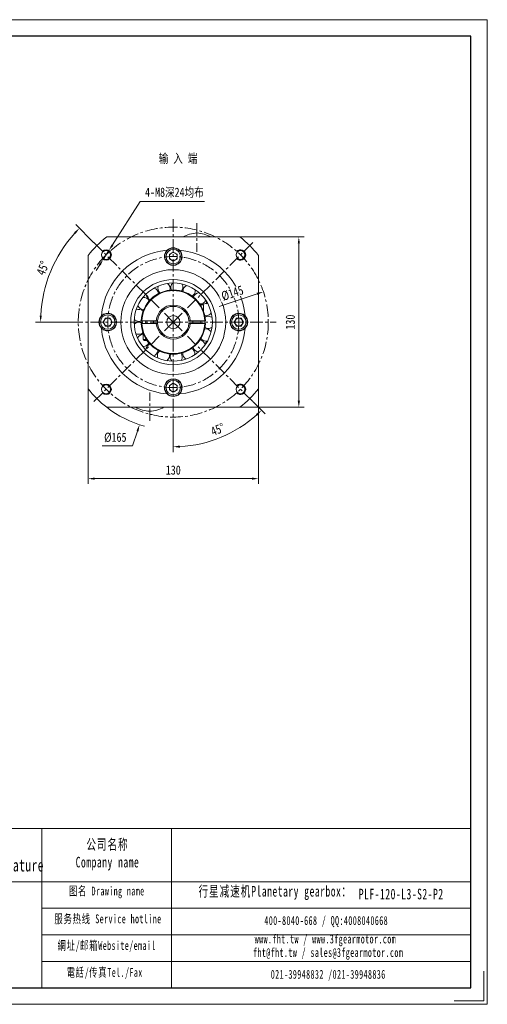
# Model space of a CAD drawing. Header units: millimetres. Extents: x -155 to 907, y -125 to 627.
# Tile 3 of 3: x 551 to 907, y -125 to 627. Entities that reach past the tile are written whole.
import ezdxf

# ---------------------------------------------------------------- set-up
doc = ezdxf.new("R2010")
doc.units = ezdxf.units.MM
doc.header["$LTSCALE"] = 1.5
doc.linetypes.add('CENTER', pattern=[10.16, 6.35, -1.27, 1.27, -1.27])
doc.layers.get('0').update_dxf_attribs({"lineweight": 18})
for name, color, linetype, lineweight in [('1轮廓实线层', 7, 'Continuous', 18), ('3中心线层', 1, 'CENTER', 18), ('7标注层', 4, 'Continuous', 18), ('SLD-0', 7, 'Continuous', 18), ('图框_外框线', 7, 'Continuous', 18)]:
    doc.layers.add(name, color=color, linetype=linetype, lineweight=lineweight)
doc.styles.add('PC_TEXTSTYLE', font='txt', dxfattribs={"width": 0.8})
doc.styles.add('TH_GBDIM', font='txt', dxfattribs={"width": 0.8})
doc.styles.add('标准', font='txt', dxfattribs={"width": 0.667})
doc.dimstyles.new('TH_GBDIM', dxfattribs={"dimscale": 2, "dimtxt": 3.5, "dimasz": 2.5, "dimexe": 2, "dimexo": 0, "dimgap": 1.5, "dimtad": 1, "dimdec": 1, "dimdsep": 46, "dimtxsty": 'TH_GBDIM', "dimcen": 2.5, "dimdle": 5, "dimclrd": 4, "dimclre": 4, "dimclrt": 3, "dimadec": 0, "dimazin": 2, "dimtfac": 0.714286, "dimtdec": 1, "dimtmove": 0, "dimatfit": 3, "dimfxl": 1, "dimtolj": 1, "dimarcsym": 0})

# ---------------------------------------------------------------- blocks, each defined once
blk = doc.blocks.new('*X17')
at = {"layer": '7标注层', "transparency": 16777216}
for points in [[(620.58, 455.28), (621.98, 454.39), (618.58, 450.62)], [(610.87, 440.12), (612.28, 439.22), (614.27, 443.88)]]:
    blk.add_hatch(color=4, dxfattribs=at).paths.add_polyline_path(points, flags=0)
at = {"layer": '7标注层', "color": 4, "transparency": 16777216}
for p, q in [((642.47, 487.94), (621.28, 454.83)), ((691.56, 487.94), (642.47, 487.94)), ((614.27, 443.88), (618.58, 450.62)), ((611.58, 439.67), (608.88, 435.46))]:
    blk.add_line(p, q, dxfattribs=at)
at = {"layer": '7标注层', "color": 3, "transparency": 16777216, "insert": (668.51, 494.71), "char_height": 7, "width": 94.2044, "attachment_point": 5, "style": 'TH_GBDIM'}
blk.add_mtext('4-M8深24均布', dxfattribs=at)
blk = doc.blocks.new('*X18')
at = {"layer": '7标注层', "transparency": 16777216}
for points in [[(762.63, 455.99), (764.3, 455.99), (763.46, 460.99)], [(762.63, 335.99), (764.3, 335.99), (763.46, 330.99)]]:
    blk.add_hatch(color=4, dxfattribs=at).paths.add_polyline_path(points, flags=0)
at = {"layer": '7标注层', "color": 4, "transparency": 16777216}
for p, q in [((718.5, 460.99), (767.46, 460.99)), ((763.46, 335.99), (763.46, 455.99)), ((718.5, 330.99), (767.46, 330.99))]:
    blk.add_line(p, q, dxfattribs=at)
at = {"layer": '7标注层', "color": 3, "transparency": 16777216, "insert": (756.96, 395.99), "char_height": 7, "width": 21.28, "attachment_point": 5, "rotation": 90, "style": 'TH_GBDIM'}
blk.add_mtext('130', dxfattribs=at)
blk = doc.blocks.new('*X19')
at = {"layer": '7标注层', "transparency": 16777216}
blk.add_hatch(color=4, dxfattribs=at).paths.add_polyline_path([(639.56, 313.13), (641.15, 312.61), (641.92, 317.62)], flags=0)
at = {"layer": '7标注层', "color": 4, "transparency": 16777216}
for p, q in [((667.69, 390.99), (667.69, 400.99)), ((662.69, 395.99), (672.69, 395.99)), ((636.61, 301.47), (640.35, 312.87)), ((613.34, 301.47), (636.61, 301.47))]:
    blk.add_line(p, q, dxfattribs=at)
blk.add_arc((667.69, 395.99), 82.5, 231.98772, 254.57158, dxfattribs=at)
at = {"layer": '7标注层', "color": 3, "transparency": 16777216, "insert": (623.47, 307.97), "char_height": 7, "width": 30.5511, "attachment_point": 5, "style": 'TH_GBDIM'}
blk.add_mtext('%%C165', dxfattribs=at)
blk = doc.blocks.new('*X20')
at = {"layer": '7标注层', "transparency": 16777216}
for points in [[(607.69, 277.34), (607.69, 275.68), (602.69, 276.51)], [(727.69, 277.34), (727.69, 275.68), (732.69, 276.51)]]:
    blk.add_hatch(color=4, dxfattribs=at).paths.add_polyline_path(points, flags=0)
at = {"layer": '7标注层', "color": 4, "transparency": 16777216}
for p, q in [((602.69, 345.18), (602.69, 272.51)), ((732.69, 345.18), (732.69, 272.51)), ((607.69, 276.51), (727.69, 276.51))]:
    blk.add_line(p, q, dxfattribs=at)
at = {"layer": '7标注层', "color": 3, "transparency": 16777216, "insert": (667.69, 283.01), "char_height": 7, "width": 21.28, "attachment_point": 5, "style": 'TH_GBDIM'}
blk.add_mtext('130', dxfattribs=at)
blk = doc.blocks.new('*X22')
at = {"transparency": 16777216}
for points in [[(592.04, 464.54), (593.25, 463.39), (596.09, 467.59)], [(567.39, 400.97), (565.73, 401.01), (566.44, 395.99)]]:
    blk.add_hatch(color=4, dxfattribs=at).paths.add_polyline_path(points, flags=0)
at = {"color": 4, "transparency": 16777216}
for p, q in [((606.89, 456.79), (593.26, 470.42)), ((589.19, 395.99), (562.44, 395.99))]:
    blk.add_line(p, q, dxfattribs=at)
blk.add_arc((667.69, 395.99), 101.26, 137.82949, 177.17051, dxfattribs=at)
at = {"color": 3, "transparency": 16777216, "insert": (568.14, 437.23), "char_height": 7, "width": 21.6051, "attachment_point": 5, "rotation": 67.5, "style": 'TH_GBDIM'}
blk.add_mtext('45%%D', dxfattribs=at)
blk = doc.blocks.new('*X29')
at = {"transparency": 16777216}
for points in [[(730.77, 325.87), (731.92, 324.66), (734.97, 328.71)], [(672.71, 300.14), (672.67, 301.81), (667.69, 300.84)]]:
    blk.add_hatch(color=4, dxfattribs=at).paths.add_polyline_path(points, flags=0)
at = {"color": 4, "transparency": 16777216}
for p, q in [((728.5, 335.18), (737.8, 325.88)), ((667.69, 317.49), (667.69, 296.84))]:
    blk.add_line(p, q, dxfattribs=at)
blk.add_arc((667.69, 395.99), 95.15, 273.01129, 311.98871, dxfattribs=at)
at = {"color": 3, "transparency": 16777216, "insert": (701.62, 314.09), "char_height": 7, "width": 25.1409, "attachment_point": 5, "rotation": 22.5, "style": 'TH_GBDIM'}
blk.add_mtext('45%%D', dxfattribs=at)
blk = doc.blocks.new('*X30')
at = {"layer": '7标注层', "transparency": 16777216}
blk.add_hatch(color=4, dxfattribs=at).paths.add_polyline_path([(731.39, 418.33), (731.92, 416.75), (736.4, 419.14)], flags=0)
at = {"layer": '7标注层', "color": 4, "transparency": 16777216}
blk.add_line((702.79, 407.81), (731.66, 417.54), dxfattribs=at)
at = {"layer": '7标注层', "color": 3, "transparency": 16777216, "insert": (712.78, 418.04), "char_height": 7, "width": 33.3477, "attachment_point": 5, "rotation": 18.6229, "style": 'TH_GBDIM'}
blk.add_mtext('%%C145', dxfattribs=at)

msp = doc.modelspace()

# ---------------------------------------------------------------- linework, layer by layer
at = {"color": 7, "linetype": 'Continuous', "lineweight": 15}
for p, q in [((718.498917, 460.988705), (616.88691, 460.988705)), ((602.692915, 446.794711), (602.692915, 345.182706)), ((664.692914, 447.720759), (667.692915, 449.45281)), ((664.692914, 444.256656), (664.692914, 447.720759)), ((667.692915, 442.524605), (664.692914, 444.256656)), ((667.692915, 449.45281), (670.692913, 447.720759)), ((670.692913, 444.256656), (667.692915, 442.524605)), ((670.692913, 447.720759), (670.692913, 444.256656)), ((732.692914, 345.182706), (732.692914, 446.794711)), ((687.798882, 409.988708), (689.942913, 409.988708)), ((690.692915, 409.238708), (688.300861, 409.238708)), ((690.692915, 409.238708), (690.692915, 404.42968)), ((614.228813, 395.988708), (615.960864, 398.988708)), ((615.960864, 398.988708), (619.424965, 398.988708)), ((619.424965, 398.988708), (621.157017, 395.988708)), ((645.022985, 405.620343), (645.166038, 405.621455)), ((714.228811, 395.988708), (715.960862, 398.988708)), ((715.960862, 398.988708), (719.424965, 398.988708)), ((719.424965, 398.988708), (721.157016, 395.988708)), ((615.960864, 392.988708), (614.228813, 395.988708)), ((619.424965, 392.988708), (615.960864, 392.988708)), ((621.157017, 395.988708), (619.424965, 392.988708)), ((654.731433, 396.988708), (643.713757, 396.988708)), ((643.713757, 394.988708), (654.731433, 394.988708)), ((646.692914, 396.988708), (646.692914, 394.988708)), ((652.692914, 396.988708), (652.692914, 394.988708)), ((691.67207, 396.988708), (680.654397, 396.988708)), ((680.654397, 394.988708), (691.67207, 394.988708)), ((682.692913, 396.988708), (682.692913, 394.988708)), ((688.692914, 396.988708), (688.692914, 394.988708)), ((715.960862, 392.988708), (714.228811, 395.988708)), ((719.424965, 392.988708), (715.960862, 392.988708)), ((721.157016, 395.988708), (719.424965, 392.988708)), ((644.692914, 387.547736), (644.692914, 382.738708)), ((644.286968, 377.490344), (644.806455, 377.457055)), ((644.692914, 382.738708), (647.084967, 382.738708)), ((647.586945, 381.988708), (645.442914, 381.988708)), ((664.692914, 347.720758), (667.692915, 349.452809)), ((664.692914, 344.256659), (664.692914, 347.720758)), ((667.692915, 349.452809), (670.692913, 347.720758)), ((670.692913, 347.720758), (670.692913, 344.256659)), ((667.692915, 342.524607), (664.692914, 344.256659)), ((670.692913, 344.256659), (667.692915, 342.524607)), ((616.88691, 330.988709), (718.498917, 330.988709))]:
    msp.add_line(p, q, dxfattribs=at)
msp.add_line((567.487096, 9.461013), (567.487096, -111.995432))
for points in [[(691.685358, 400.949819), (692.016924, 400.887107), (692.674546, 400.835003)], [(644.045175, 395.042383), (644.028714, 395.647076), (644.047384, 396.988708)], [(691.338444, 396.988708), (691.349065, 395.283259), (691.338444, 394.988708)]]:
    msp.add_lwpolyline(points, dxfattribs=at)
for centre, radius in [((667.692914, 445.988708), 6.5), ((667.692914, 445.988708), 5.5), ((616.427673, 447.25395), 3.4), ((718.958156, 447.25395), 3.4), ((667.692914, 395.988708), 40), ((667.692914, 395.988708), 32.5), ((667.692914, 395.988708), 29.833333), ((617.692914, 395.988708), 6.5), ((617.692914, 395.988708), 5.5), ((667.692914, 395.988708), 5), ((717.692914, 395.988708), 6.5), ((717.692914, 395.988708), 5.5), ((616.427673, 344.723466), 3.4), ((667.692914, 345.988708), 6.5), ((667.692914, 345.988708), 5.5), ((718.958156, 344.723466), 3.4)]:
    msp.add_circle(centre, radius, dxfattribs=at)
for centre, radius, start, end in [((667.692914, 395.988708), 82.5, 128.012279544, 141.987720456), ((686.868338, 439.016356), 25, 92.694866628, 118.49075525), ((684.51749, 439.016356), 25, 61.50924475, 87.305133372), ((667.692914, 395.988708), 82.5, 38.012279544, 51.987720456), ((667.692914, 445.988708), 6.75, 45.257520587, 134.742479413), ((667.692914, 395.988708), 55, 94.955981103, 175.044018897), ((667.692914, 445.988708), 6.75, 134.742479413, 45.257520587), ((667.692914, 445.988708), 3, 120, 180), ((667.692914, 445.988708), 3, 180, 240), ((667.692914, 445.988708), 3, 60, 120), ((667.692914, 445.988708), 3, 240, 300), ((667.692914, 445.988708), 3, 0, 60), ((667.692914, 445.988708), 3, 300, 0), ((667.692914, 395.988708), 55, 4.955981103, 85.044018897), ((651.737033, 417.458975), 4.625, 3.081319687, 74.835183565), ((660.570453, 421.773065), 4.625, 157.224985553, 228.978849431), ((660.570453, 421.773065), 4.625, 341.904849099, 53.658712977), ((670.365801, 422.604834), 4.625, 136.048514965, 207.802378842), ((670.365801, 422.604834), 4.625, 320.728378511, 32.482242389), ((679.800161, 419.841949), 4.625, 114.872044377, 186.625908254), ((667.692914, 395.988708), 24.5, 2.339253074, 177.660746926), ((667.692914, 395.988708), 24, 2.388015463, 177.611984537), ((645.058543, 410.245206), 4.625, 24.257790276, 96.011654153), ((651.737033, 417.458975), 4.625, 178.401456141, 250.155320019), ((679.800161, 419.841949), 4.625, 299.551907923, 11.305771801), ((687.59937, 413.85755), 4.625, 93.695573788, 165.449437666), ((645.058543, 410.245206), 4.625, 199.577926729, 269.559496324), ((667.692914, 395.988708), 13, 4.411725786, 175.588274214), ((667.692914, 395.988708), 12, 4.780191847, 175.219808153), ((689.942914, 409.238708), 0.75, 0, 90), ((687.59937, 413.85755), 4.625, 302.818793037, 350.129301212), ((692.710102, 405.459866), 4.625, 72.5191032, 117.000318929), ((667.692914, 395.988708), 29.36, 28.548214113, 34.100190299), ((617.692914, 395.988708), 6.75, 135.257520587, 224.742479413), ((617.692914, 395.988708), 6.75, 224.742479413, 135.257520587), ((617.692914, 395.988708), 3, 90, 150), ((617.692914, 395.988708), 3, 30, 90), ((641.436951, 401.106019), 4.625, 45.434260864, 117.188124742), ((694.442124, 395.78305), 4.625, 51.342632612, 123.09649649), ((692.710102, 405.459866), 4.625, 269.559496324, 328.952830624), ((717.692914, 395.988708), 6.75, 44.742479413, 315.257520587), ((717.692914, 395.988708), 3, 90, 150), ((717.692914, 395.988708), 3, 30, 90), ((717.692914, 395.988708), 6.75, 315.257520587, 44.742479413), ((667.692914, 395.988708), 55, 184.955981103, 265.044018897), ((617.692914, 395.988708), 3, 150, 210), ((617.692914, 395.988708), 3, 210, 270), ((617.692914, 395.988708), 3, 270, 330), ((617.692914, 395.988708), 3, 330, 30), ((641.361371, 391.27571), 4.625, 54.529632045, 138.36459533), ((641.436951, 401.106019), 4.625, 220.754397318, 269.559496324), ((641.436951, 401.106019), 4.625, 269.559496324, 295.9672607), ((667.692914, 395.988708), 24.5, 182.339253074, 357.660746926), ((667.692914, 395.988708), 24, 182.388015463, 357.611984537), ((667.692914, 395.988708), 13, 184.411725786, 355.588274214), ((667.692914, 395.988708), 12, 175.219808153, 184.780191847), ((667.692914, 395.988708), 12, 184.780191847, 355.219808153), ((667.692914, 395.988708), 55, 274.955981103, 355.044018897), ((667.692914, 395.988708), 12, 355.219808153, 4.780191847), ((692.561517, 386.134008), 4.625, 30.166162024, 101.920025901), ((694.442124, 395.78305), 4.625, 236.022496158, 269.559496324), ((694.442124, 395.78305), 4.625, 269.559496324, 307.776360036), ((717.692914, 395.988708), 3, 150, 210), ((717.692914, 395.988708), 3, 210, 270), ((717.692914, 395.988708), 3, 270, 330), ((717.692914, 395.988708), 3, 330, 30), ((641.361371, 391.27571), 4.625, 241.930867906, 269.559496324), ((644.842013, 382.081918), 4.625, 91.847394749, 159.541065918), ((641.361371, 391.27571), 4.625, 269.559496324, 313.684731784), ((692.561517, 386.134008), 4.625, 214.84602557, 269.559496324), ((645.442914, 382.738708), 0.75, 180, 270), ((644.842013, 382.081918), 4.625, 269.559496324, 334.861202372), ((651.408795, 374.766315), 4.625, 108.963672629, 180.717536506), ((679.431965, 371.952128), 4.625, 347.813220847, 59.567084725), ((687.322267, 377.815899), 4.625, 193.669554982, 265.423418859), ((687.322267, 377.815899), 4.625, 8.989691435, 80.743555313), ((667.692914, 395.988708), 29.36, 325.018802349, 330.570778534), ((692.561517, 386.134008), 4.625, 269.559496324, 286.599889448), ((651.408795, 374.766315), 4.625, 284.283809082, 356.03767296), ((660.174838, 370.316914), 4.625, 130.140143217, 201.894007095), ((660.174838, 370.316914), 4.625, 305.460279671, 17.214143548), ((669.956239, 369.33463), 4.625, 151.316613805, 223.070477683), ((669.956239, 369.33463), 4.625, 326.636750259, 38.390614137), ((679.431965, 371.952128), 4.625, 172.493084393, 244.246948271), ((667.692914, 345.988708), 6.75, 314.742479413, 225.257520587), ((667.692914, 345.988708), 3, 120, 180), ((667.692914, 345.988708), 3, 180, 240), ((667.692914, 345.988708), 3, 60, 120), ((667.692914, 345.988708), 3, 0, 60), ((667.692914, 345.988708), 3, 300, 360), ((667.692914, 395.988708), 82.5, 218.012279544, 231.987720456), ((667.692914, 345.988708), 6.75, 225.257520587, 314.742479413), ((667.692914, 345.988708), 3, 240, 300), ((667.692914, 395.988708), 82.5, 308.012279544, 321.987720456), ((650.868338, 352.96106), 25, 241.50924475, 267.305133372), ((648.51749, 352.96106), 25, 272.694866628, 298.49075525)]:
    msp.add_arc(centre, radius, start, end, dxfattribs=at)
at = {"color": 4}
for centre, start, end in [((616.427673, 447.25395), 226.580773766, 135), ((718.958156, 447.25395), 222.742597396, 136.580773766), ((616.427673, 344.723466), 225, 133.419226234), ((718.958156, 344.723466), 223.419226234, 135)]:
    msp.add_arc(centre, 4, start, end, dxfattribs=at)
at = {"color": 7, "linetype": 'Continuous', "lineweight": 15}
for points in [[(643.713757, 396.988708), (643.213331, 396.988708)], [(643.213331, 394.988708), (643.713757, 394.988708)], [(654.731433, 394.988708), (655.734654, 394.988708)], [(680.654397, 396.988708), (679.651177, 396.988708)], [(692.172496, 396.988708), (691.67207, 396.988708)], [(691.67207, 394.988708), (692.172496, 394.988708)]]:
    msp.add_open_spline(points, degree=1, dxfattribs=at)
for points, knots in [([(655.734654, 396.988708), (655.472651, 396.988708), (655.138217, 396.988708), (654.80385, 396.988708), (654.731433, 396.988708)], [0, 0, 0, 0, 0.7859431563, 1.0032206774, 1.0032206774, 1.0032206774, 1.0032206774]), ([(679.651177, 394.988708), (679.913179, 394.988708), (680.247613, 394.988708), (680.58198, 394.988708), (680.654397, 394.988708)], [0, 0, 0, 0, 0.7859429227, 1.0032206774, 1.0032206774, 1.0032206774, 1.0032206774])]:
    msp.add_open_spline(points, degree=3, knots=knots, dxfattribs=at)
at = {"layer": '3中心线层'}
for p, q in [((667.692914, 474.488708), (667.692914, 317.488708)), ((685.692914, 471.425295), (685.692914, 449.708605)), ((667.692914, 395.988708), (606.88711, 456.794512)), ((667.692914, 395.988708), (728.498718, 456.794512)), ((589.192914, 395.988708), (746.192914, 395.988708)), ((667.692914, 395.988708), (606.88711, 335.182904)), ((667.692914, 395.988708), (728.498718, 335.182904)), ((649.692914, 320.552121), (649.692914, 342.268811))]:
    msp.add_line(p, q, dxfattribs=at)
for radius in [72.5, 50]:
    msp.add_circle((667.692914, 395.988708), radius, dxfattribs=at)
at = {"layer": '图框_外框线'}
for p, q in [((475.867182, 9.461013), (567.487096, 9.461013)), ((567.487096, 9.461013), (567.487096, -111.974665)), ((567.487096, 9.461013), (894.596517, 9.461013)), ((666.201388, 9.461013), (666.201388, -111.974665)), ((475.867182, -31.062167), (567.487096, -31.062167)), ((567.487096, -31.062167), (894.596517, -31.062167)), ((567.487096, -51.323758), (894.596517, -51.323758)), ((567.487096, -71.585348), (894.596517, -71.585348)), ((567.487096, -91.846939), (894.596517, -91.846939))]:
    msp.add_line(p, q, dxfattribs=at)
at = {"layer": '图框_外框线', "color": 3}
msp.add_lwpolyline([(904.716119, -99.325162), (904.716119, -122.094268), (881.947014, -122.094268)], dxfattribs=at)

# ---------------------------------------------------------------- texts
at = {"color": 3, "insert": (656.562416, 524.408406), "char_height": 7, "width": 46.46129549, "attachment_point": 1, "style": 'PC_TEXTSTYLE'}
msp.add_mtext('输 入 端', dxfattribs=at)
at = {"layer": 'SLD-0', "color": 1, "attachment_point": 2, "style": '标准'}
for s, insert, char_height, width in [("\\T1.1;客户签字\\PCustomer's Signature", (521.835061, 1.964069), 9.45540884, 117.62626091), ('\\T1.1;公司名称\\PCompany name', (617.470322, 1.462129), 8.10463615, 104.92973309), ('\\T1.1;图名 Drawing name', (616.916333, -34.797105), 6.75386346, 86.37302788), ('\\T1.1;  行星减速机Planetary gearbox：', (741.428036, -34.276127), 8.10463615, 127.46680027), ('\\T1.1;\\pxt5.83333;PLF-120-L3-S2-P2', (841.557347, -36.427945), 8.10463615, 68.81154818), ('\\T1.1;服务热线 Service hotline', (617.874077, -56.03449), 6.75386346, 96.22785068), ('\\T1.1;400-8040-668 / QQ:4008040668', (784.359367, -57.324998), 6.75386346, 196.64149866), ('\\T1.1;www.fht.tw / www.3fgearmotor.com ', (783.736625, -71.392386), 6.75386346, 196.86286259), ('\\T1.1;網址/邮箱Website/email', (616.822436, -76.382825), 6.75386346, 100.16413522), ('\\T1.1;\\pxt12;fht@fht.tw / sales@3fgearmotor.com ', (785.794932, -81.676732), 6.75386346, 196.86286259), ('\\T1.1;電話/传真Tel./Fax', (615.309269, -96.889806), 6.75386346, 101.36881619), ('\\T1.1;021-39948832 /021-39948836 ', (785.865553, -98.366487), 6.75386346, 150.31968773)]:
    msp.add_mtext(s, dxfattribs=dict(at, insert=insert, char_height=char_height, width=width))

# ---------------------------------------------------------------- dimensions: what is measured, and where the dimension line sits
for base, line1, line2, picture, middle in [((704.103632, 308.08546), ((667.692914, 474.488708), (667.692914, 317.488708)), ((667.692914, 395.988708), (728.498718, 335.182904)), '*X29', (701.61619, 314.090677)), ((574.143039, 434.738335), ((589.192914, 395.988708), (746.192914, 395.988708)), ((667.692914, 395.988708), (606.88711, 456.794512)), '*X22', (568.137822, 437.225778))]:
    dim = msp.add_angular_dim_2l(base=base, line1=line1, line2=line2, dimstyle='TH_GBDIM', override={"dimtad": 1, "dimtih": 0, "dimtoh": 0, "dimsah": 1, "dimtdec": 0, "dimtzin": 8})
    dim.commit()
    dim.dimension.update_dxf_attribs({"geometry": picture, "text_midpoint": middle})
at = {"layer": '7标注层'}
dim = msp.add_diameter_dim_2p(p1=(614.271422, 443.884887), p2=(618.583923, 450.623012), text='4-M8深24均布', dimstyle='TH_GBDIM', override={"dimtoh": 1, "dimdec": 0, "dimpost": '%%C<>', "dimsah": 1, "dimtzin": 0}, dxfattribs=at)
dim.commit()
dim.dimension.update_dxf_attribs({"geometry": '*X17', "text_midpoint": (642.465737, 487.937469), "dimtype": 163})
dim = msp.add_diameter_dim_2p(p1=(693.469294, 474.358525), p2=(641.916534, 317.618891), dimstyle='TH_GBDIM', override={"dimtih": 1, "dimtoh": 1, "dimdec": 5, "dimpost": '%%C<>', "dimsah": 1, "dimtofl": 0, "dimtzin": 0}, dxfattribs=at)
dim.commit()
dim.dimension.update_dxf_attribs({"geometry": '*X19', "text_midpoint": (638.742933, 307.969959), "dimtype": 163})
dim = msp.add_linear_dim(base=(763.46331, 460.988708), p1=(718.498918, 330.988708), p2=(718.498918, 460.988708), angle=90, dimstyle='TH_GBDIM', override={"dimdec": 5, "dimsah": 1, "dimtzin": 0}, dxfattribs=at)
dim.commit()
dim.dimension.update_dxf_attribs({"geometry": '*X18', "text_midpoint": (763.46331, 395.988708), "dimtype": 160})
dim = msp.add_linear_dim(base=(732.692913, 276.509301), p1=(602.692914, 345.182704), p2=(732.692913, 345.182704), dimstyle='TH_GBDIM', override={"dimdec": 5, "dimsah": 1, "dimtzin": 0}, dxfattribs=at)
dim.commit()
dim.dimension.update_dxf_attribs({"geometry": '*X20', "text_midpoint": (667.692914, 276.509301), "dimtype": 160})

# ---------------------------------------------------------------- next in the draw order: wipeouts: each hides what was drawn before it
msp.add_wipeout([(704.420801, 411.109006), (701.929965, 418.500605), (721.135486, 424.972523), (723.626323, 417.580924)]).dxf.layer = '1轮廓实线层'

# ---------------------------------------------------------------- next in the draw order: linework, layer by layer
at = {"layer": '图框_外框线', "color": 3}
msp.add_lwpolyline([(-155.312226, -124.624168), (907.24602, -124.624168), (907.24602, 626.756305), (-155.312226, 626.756305)], close=True, dxfattribs=at)
at = {"layer": '图框_外框线', "color": 3, "lineweight": 25}
msp.add_lwpolyline([(-92.064711, -111.974665), (894.596517, -111.974665), (894.596517, 614.106802), (-92.064711, 614.106802)], close=True, dxfattribs=at)

# ---------------------------------------------------------------- next in the draw order: dimensions: what is measured, and where the dimension line sits
at = {"layer": '7标注层'}
dim = msp.add_diameter_dim_2p(p1=(598.988952, 372.836698), p2=(736.396877, 419.140718), dimstyle='TH_GBDIM', override={"dimpost": '%%C<>', "dimsah": 1, "dimtzin": 0}, dxfattribs=at)
dim.commit()
dim.dimension.update_dxf_attribs({"geometry": '*X30', "text_midpoint": (714.853841, 411.881099), "dimtype": 163})

doc.saveas('drawing.dxf')
